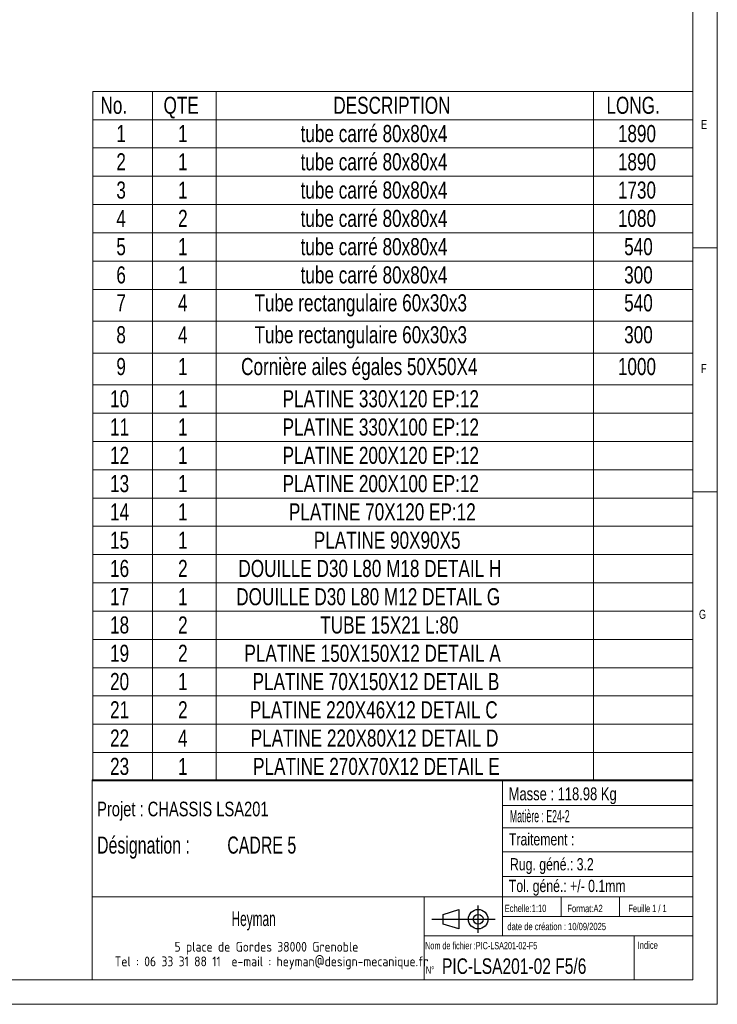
# Model space of a CAD drawing. Header units: millimetres. Extents: x 5 to 589, y 5 to 415.
# Tile 14 of 17: x 446 to 589, y 5 to 207. Entities that reach past the tile are written whole.
import ezdxf

# ---------------------------------------------------------------- set-up
doc = ezdxf.new("R2010")
doc.units = ezdxf.units.MM
doc.layers.add('NOTES', color=6, linetype='Continuous')
doc.styles.add('SLDTEXTSTYLE0', font='TXT', dxfattribs={"width": 0.620748})
doc.styles.add('SLDTEXTSTYLE2', font='TXT', dxfattribs={"width": 0.75})
doc.styles.add('SLDTEXTSTYLE3', font='TXT', dxfattribs={"width": 0.617423})
doc.styles.add('SLDTEXTSTYLE4', font='TXT', dxfattribs={"width": 0.535475})
doc.styles.add('SLDTEXTSTYLE5', font='ISOCP3', dxfattribs={"width": 0.96})
doc.styles.add('SLDTEXTSTYLE6', font='TXT', dxfattribs={"width": 0.605})
doc.styles.add('SLDTEXTSTYLE7', font='TXT', dxfattribs={"width": 0.692308})
doc.styles.add('SLDTEXTSTYLE8', font='TXT', dxfattribs={"width": 0.695728})

# ---------------------------------------------------------------- blocks, each defined once
blk = doc.blocks.new('Bloc12')
for p, q in [((2.32, 3.8), (5.55, 4.8)), ((5.55, 4.8), (5.55, 0.8)), ((9.48, 0), (9.48, 5.6)), ((0, 2.8), (12.98, 2.8)), ((2.32, 1.8), (2.32, 3.8)), ((5.55, 0.8), (2.32, 1.8))]:
    blk.add_line(p, q)
for radius in [2, 1]:
    blk.add_circle((9.48, 2.8), radius)
blk = doc.blocks.new('SW_NOTE_0')
at = {"layer": 'NOTES', "color": 0, "char_height": 3.5, "attachment_point": 1, "style": 'SLDTEXTSTYLE0'}
for s, insert in [('SOUDURES :  A=3 CONTINUE ETANCHE', (0, 4.51)), ('TOLERANCE GENERALE : ± 1 mm', (0, -0.01)), ('TOLERANCE DE PLANEITE : ± 1 mm/m', (0, -4.54)), ('PEINTURE EPOXY EP: 60µ', (0, -9.07)), ('COULEUR : BLANC RAL 9010', (0, -13.59))]:
    blk.add_mtext(s, dxfattribs=dict(at, insert=insert))
blk = doc.blocks.new('SW_NOTE_1')
at = {"layer": 'NOTES', "color": 0, "char_height": 2, "attachment_point": 2, "style": 'SLDTEXTSTYLE5'}
for s, insert in [('5 place de Gordes 38000 Grenoble', (20.94, 2.58)), ('Tel : 06 33 31 88 11  e-mail : heyman@design-mecanique.fr', (22, -0.42))]:
    blk.add_mtext(s, dxfattribs=dict(at, insert=insert))
blk = doc.blocks.new('SW_NOTE_2')
at = {"layer": 'NOTES', "color": 0, "char_height": 3.5, "attachment_point": 1, "style": 'SLDTEXTSTYLE8'}
for s, insert in [('Désignation :', (0, 4.51)), ('CADRE 5', (26.67, 4.51))]:
    blk.add_mtext(s, dxfattribs=dict(at, insert=insert))
blk = doc.blocks.new('SW_TABLEANNOTATION_0')
at = {"color": 0, "linetype": 'Continuous', "lineweight": 18}
for p, q in [((0, 0), (0, -141.23)), ((122.86, 0), (0, 0)), ((12.21, 0), (12.21, -5.79)), ((25.28, 0), (25.28, -5.79)), ((102.49, 0), (102.49, -5.79)), ((122.86, -141.23), (122.86, 0)), ((0, -5.79), (122.86, -5.79)), ((12.21, -5.79), (12.21, -141.23)), ((25.28, -5.79), (25.28, -141.23)), ((102.49, -5.79), (102.49, -141.23)), ((0, -11.59), (122.86, -11.59)), ((0, -17.38), (122.86, -17.38)), ((0, -23.17), (122.86, -23.17)), ((0, -28.96), (122.86, -28.96)), ((0, -34.76), (122.86, -34.76)), ((0, -40.55), (122.86, -40.55)), ((0, -47.08), (122.86, -47.08)), ((0, -53.6), (122.86, -53.6)), ((0, -60.13), (122.86, -60.13)), ((0, -65.92), (122.86, -65.92)), ((0, -71.71), (122.86, -71.71)), ((0, -77.5), (122.86, -77.5)), ((0, -83.3), (122.86, -83.3)), ((0, -89.09), (122.86, -89.09)), ((0, -94.88), (122.86, -94.88)), ((0, -100.68), (122.86, -100.68)), ((0, -106.47), (122.86, -106.47)), ((0, -112.26), (122.86, -112.26)), ((0, -118.05), (122.86, -118.05)), ((0, -123.85), (122.86, -123.85)), ((0, -129.64), (122.86, -129.64)), ((0, -135.43), (122.86, -135.43)), ((0, -141.23), (122.86, -141.23))]:
    blk.add_line(p, q, dxfattribs=at)
at = {"color": 0, "linetype": 'Continuous', "lineweight": 18, "char_height": 3.5, "attachment_point": 1, "style": 'SLDTEXTSTYLE2'}
for s, insert in [('No.', (1.56, -1.09)), ('QTE', (14.47, -1.09)), ('DESCRIPTION', (49.24, -1.09)), ('LONG.', (105.16, -1.09)), ('1', (4.81, -6.88)), ('1', (17.45, -6.88)), ('tube carré 80x80x4', (42.54, -6.88)), ('1890', (107.5, -6.88)), ('tube carré 80x80x4', (42.54, -12.67)), ('2', (4.81, -12.67)), ('1', (17.45, -12.67)), ('1890', (107.5, -12.67)), ('tube carré 80x80x4', (42.54, -18.46)), ('3', (4.81, -18.46)), ('1', (17.45, -18.46)), ('1730', (107.5, -18.46)), ('2', (17.45, -24.26)), ('tube carré 80x80x4', (42.54, -24.26)), ('1080', (107.5, -24.26)), ('4', (4.81, -24.26)), ('5', (4.81, -30.05)), ('1', (17.45, -30.05)), ('tube carré 80x80x4', (42.54, -30.05)), ('540', (108.79, -30.05)), ('6', (4.81, -35.84)), ('1', (17.45, -35.84)), ('tube carré 80x80x4', (42.54, -35.84)), ('300', (108.79, -35.84)), ('7', (4.81, -41.56)), ('4', (17.45, -41.56)), ('Tube rectangulaire 60x30x3', (33.09, -41.56)), ('540', (108.79, -41.56)), ('8', (4.81, -48.09)), ('4', (17.45, -48.09)), ('Tube rectangulaire 60x30x3', (33.09, -48.09)), ('300', (108.79, -48.09)), ('Cornière ailes égales 50X50X4', (30.36, -54.61)), ('9', (4.81, -54.61)), ('1', (17.45, -54.61)), ('1000', (107.5, -54.61)), ('10', (3.52, -61.21)), ('1', (17.45, -61.21)), ('PLATINE 330X120 EP:12', (38.86, -61.21)), ('11', (3.52, -67)), ('1', (17.45, -67)), ('PLATINE 330X100 EP:12', (38.86, -67)), ('12', (3.52, -72.8)), ('1', (17.45, -72.8)), ('PLATINE 200X120 EP:12', (38.86, -72.8)), ('13', (3.52, -78.59)), ('1', (17.45, -78.59)), ('PLATINE 200X100 EP:12', (38.86, -78.59)), ('14', (3.52, -84.38)), ('1', (17.45, -84.38)), ('PLATINE 70X120 EP:12', (40.15, -84.38)), ('15', (3.52, -90.18)), ('1', (17.45, -90.18)), ('PLATINE 90X90X5', (45.24, -90.18)), ('16', (3.52, -95.97)), ('2', (17.45, -95.97)), ('DOUILLE D30 L80 M18 DETAIL H', (29.8, -95.97)), ('17', (3.52, -101.76)), ('1', (17.45, -101.76)), ('DOUILLE D30 L80 M12 DETAIL G', (29.36, -101.76)), ('18', (3.52, -107.55)), ('2', (17.45, -107.55)), ('TUBE 15X21 L:80', (46.57, -107.55)), ('19', (3.52, -113.35)), ('2', (17.45, -113.35)), ('PLATINE 150X150X12 DETAIL A', (31.03, -113.35)), ('20', (3.52, -119.14)), ('1', (17.45, -119.14)), ('PLATINE 70X150X12 DETAIL B', (32.71, -119.14)), ('21', (3.52, -124.93)), ('2', (17.45, -124.93)), ('PLATINE 220X46X12 DETAIL C', (32.16, -124.93)), ('22', (3.52, -130.72)), ('4', (17.45, -130.72)), ('PLATINE 220X80X12 DETAIL D', (32.32, -130.72)), ('23', (3.52, -136.52)), ('1', (17.45, -136.52)), ('PLATINE 270X70X12 DETAIL E', (32.8, -136.52))]:
    blk.add_mtext(s, dxfattribs=dict(at, insert=insert))

msp = doc.modelspace()

# ---------------------------------------------------------------- linework, layer by layer
at = {"lineweight": 18}
for p, q in [((589, 5), (589, 415)), ((584, 10), (584, 410)), ((584, 160), (589, 160)), ((589, 110), (584, 110)), ((461, 51), (461, 10)), ((584, 51), (461, 51)), ((545, 51), (545, 19)), ((584, 51), (584, 10)), ((545, 45.76), (584, 45.76)), ((545, 41.18), (584, 41.18)), ((545, 36.24), (584, 36.24)), ((545, 31.18), (584, 31.18)), ((461, 27), (584, 27)), ((529, 27), (529, 10)), ((557, 27), (557, 23)), ((569, 27), (569, 23)), ((545, 23), (584, 23)), ((529, 19), (584, 19)), ((572, 19), (572, 10)), ((10, 10), (584, 10)), ((461, 10), (584, 10)), ((5, 5), (589, 5))]:
    msp.add_line(p, q, dxfattribs=at)

# ---------------------------------------------------------------- block references
msp.add_blockref('SW_TABLEANNOTATION_0', (461.14, 192.01), dxfattribs=at)
msp.add_blockref('Bloc12', (530.56, 19.63))
msp.add_blockref('Bloc12', (530.56, 19.63))
at = {"layer": 'NOTES'}
for name, p in [('SW_NOTE_2', (462, 34.86)), ('SW_NOTE_0', (375.99, 32.61)), ('SW_NOTE_1', (475.74, 15.21))]:
    msp.add_blockref(name, p, dxfattribs=at)

# ---------------------------------------------------------------- texts
for s, insert, char_height, attachment_point, style in [('E', (585.67, 186.17), 1.85, 1, 'SLDTEXTSTYLE2'), ('F', (585.67, 136.17), 1.85, 1, 'SLDTEXTSTYLE2'), ('G', (585.25, 85.82), 1.85, 1, 'SLDTEXTSTYLE2'), ('Masse : 118.98 Kg', (546.28, 49.44), 2.6458, 1, 'SLDTEXTSTYLE2'), ('Projet : CHASSIS LSA201', (462, 46.51), 3, 1, 'SLDTEXTSTYLE2'), ('Matière : E24-2', (546.53, 44.8), 2.5, 1, 'SLDTEXTSTYLE4'), ('Traitement :', (546.34, 40.05), 2.5, 1, 'SLDTEXTSTYLE2'), ('Rug. géné.: 3.2', (546.55, 34.94), 2.5, 1, 'SLDTEXTSTYLE2'), ('Tol. géné.: +/- 0.1mm', (546.32, 30.5), 2.5, 1, 'SLDTEXTSTYLE2'), ('Echelle:1:10', (545.45, 25.4), 1.5, 1, 'SLDTEXTSTYLE2'), ('Format:A2', (558.29, 25.38), 1.5, 1, 'SLDTEXTSTYLE2'), ('Feuille 1 / 1', (570.81, 25.38), 1.5, 1, 'SLDTEXTSTYLE7'), ('Heyman', (494.06, 24.03), 3, 2, 'SLDTEXTSTYLE6'), ('date de création : 10/09/2025', (546.01, 21.69), 1.5, 1, 'SLDTEXTSTYLE2'), ('Nom de fichier :PIC-LSA201-02-F5', (529.18, 17.77), 1.5, 1, 'SLDTEXTSTYLE3'), ('Indice', (572.69, 17.86), 1.5, 1, 'SLDTEXTSTYLE2'), ('PIC-LSA201-02 F5/6', (532.63, 14.41), 3.175, 1, 'SLDTEXTSTYLE2'), ('N°', (529.3, 12.77), 1.5, 1, 'SLDTEXTSTYLE2')]:
    msp.add_mtext(s, dxfattribs=dict(at, insert=insert, char_height=char_height, attachment_point=attachment_point, style=style))

doc.saveas('drawing.dxf')
